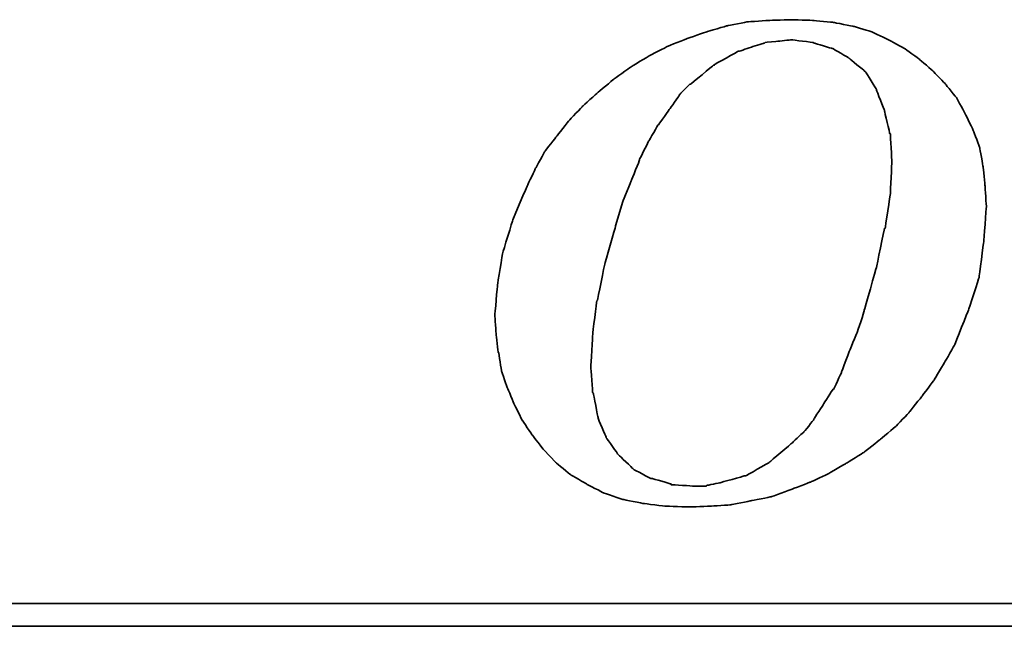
# Model space of a CAD drawing. Header units: millimetres. Extents: x -4 to 1317, y 21 to 605.
# Tile 35 of 52: x 99.876 to 101.131, y 59.707 to 60.48. Entities that reach past the tile are written whole.
import ezdxf

# ---------------------------------------------------------------- set-up
doc = ezdxf.new("R2010")
doc.units = ezdxf.units.MM
doc.layers.add('DIM', color=4, linetype='CONTINUOUS')
doc.layers.add('layer 1', color=7, linetype='CONTINUOUS')

# ---------------------------------------------------------------- blocks, each defined once
blk = doc.blocks.new('TBI MOTION logo(完整正式版)')
at = {"layer": 'layer 1', "color": 22, "lineweight": 35}
for points, knots in [([(-11.34375, -6.98375), (-11.34375, -6.98375), (-10.91375, -7.43875), (-10.91375, -7.43875), (-10.91375, -7.43875), (-10.91375, -7.43875), (-10.38625, -7.87125), (-10.38625, -7.87125), (-10.38625, -7.87125), (-10.38625, -7.87125), (-9.81125, -8.20375), (-9.81125, -8.20375), (-9.81125, -8.20375), (-9.81125, -8.20375), (-9.21125, -8.51875), (-9.21125, -8.51875), (-9.21125, -8.51875), (-9.21125, -8.51875), (-8.51625, -8.75875), (-8.51625, -8.75875), (-8.51625, -8.75875), (-8.51625, -8.75875), (-7.77125, -8.90375), (-7.77125, -8.90375), (-7.77125, -8.90375), (-7.77125, -8.90375), (-6.97875, -8.99875), (-6.97875, -8.99875), (-6.97875, -8.99875), (-6.97875, -8.99875), (-6.14125, -9.02375), (-6.14125, -9.02375), (-6.14125, -9.02375), (-6.14125, -9.02375), (-5.37125, -8.99875), (-5.37125, -8.99875), (-5.37125, -8.99875), (-5.37125, -8.99875), (-4.65375, -8.94875), (-4.65375, -8.94875), (-4.65375, -8.94875), (-4.65375, -8.94875), (-3.93375, -8.80625), (-3.93375, -8.80625), (-3.93375, -8.80625), (-3.93375, -8.80625), (-3.21375, -8.66375), (-3.21375, -8.66375), (-3.21375, -8.66375), (-3.21375, -8.66375), (-2.49375, -8.39875), (-2.49375, -8.39875), (-2.49375, -8.39875), (-2.49375, -8.39875), (-1.79875, -8.13375), (-1.79875, -8.13375), (-1.79875, -8.13375), (-1.79875, -8.13375), (-1.17375, -7.84375), (-1.17375, -7.84375), (-1.17375, -7.84375), (-1.17375, -7.84375), (-0.52375, -7.46375), (-0.52375, -7.46375), (-0.52375, -7.46375), (-0.52375, -7.46375), (0.10124, -7.07875), (0.10124, -7.07875), (0.10124, -7.07875), (0.10124, -7.07875), (0.67625, -6.62375), (0.67625, -6.62375), (0.67625, -6.62375), (0.67625, -6.62375), (1.24874, -6.14375), (1.24874, -6.14375), (1.24874, -6.14375), (1.24874, -6.14375), (1.72874, -5.64125), (1.72874, -5.64125), (1.72874, -5.64125), (1.72874, -5.64125), (2.18624, -5.06375), (2.18624, -5.06375), (2.18624, -5.06375), (2.18624, -5.06375), (2.61625, -4.48874), (2.61625, -4.48874), (2.61625, -4.48874), (2.61625, -4.48874), (3.00125, -3.83874), (3.00125, -3.83874), (3.00125, -3.83874), (3.00125, -3.83874), (3.36124, -3.21374), (3.36124, -3.21374), (3.36124, -3.21374), (3.36124, -3.21374), (3.84374, -1.99125), (3.84374, -1.99125), (3.84374, -1.99125), (3.84374, -1.99125), (4.22625, -0.81875), (4.22625, -0.81875), (4.22625, -0.81875), (4.22625, -0.81875), (4.39125, 0.45624), (4.39125, 0.45624), (4.39125, 0.45624), (4.39125, 0.45624), (4.48874, 1.70124), (4.48874, 1.70124), (4.48874, 1.70124), (4.48874, 1.70124), (4.43874, 2.44625), (4.43874, 2.44625), (4.43874, 2.44625), (4.43874, 2.44625), (4.36874, 3.14125), (4.36874, 3.14125), (4.36874, 3.14125), (4.36874, 3.14125), (4.25125, 3.81125), (4.25125, 3.81125), (4.25125, 3.81125), (4.25125, 3.81125), (4.03124, 4.41125), (4.03124, 4.41125), (4.03124, 4.41125), (4.03124, 4.41125), (3.74374, 5.01125), (3.74374, 5.01125), (3.74374, 5.01125), (3.74374, 5.01125), (3.43124, 5.58875), (3.43124, 5.58875), (3.43124, 5.58875), (3.43124, 5.58875), (3.02625, 6.09125), (3.02625, 6.09125), (3.02625, 6.09125), (3.02625, 6.09125), (2.59374, 6.54875), (2.59374, 6.54875), (2.59374, 6.54875), (2.59374, 6.54875), (2.09124, 6.98125), (2.09124, 6.98125), (2.09124, 6.98125), (2.09124, 6.98125), (1.56124, 7.36625), (1.56124, 7.36625), (1.56124, 7.36625), (1.56124, 7.36625), (0.98624, 7.67625), (0.98624, 7.67625), (0.98624, 7.67625), (0.98624, 7.67625), (0.38624, 7.96375), (0.38624, 7.96375), (0.38624, 7.96375), (0.38624, 7.96375), (-0.25875, 8.15625), (-0.25875, 8.15625), (-0.25875, 8.15625), (-0.25875, 8.15625), (-0.98125, 8.30125), (-0.98125, 8.30125), (-0.98125, 8.30125), (-0.98125, 8.30125), (-1.70124, 8.37125), (-1.70124, 8.37125), (-1.70124, 8.37125), (-1.70124, 8.37125), (-2.49375, 8.39624), (-2.49375, 8.39624), (-2.49375, 8.39624), (-2.49375, 8.39624), (-3.28625, 8.37125), (-3.28625, 8.37125), (-3.28625, 8.37125), (-3.28625, 8.37125), (-4.05125, 8.32125), (-4.05125, 8.32125), (-4.05125, 8.32125), (-4.05125, 8.32125), (-4.77375, 8.18125), (-4.77375, 8.18125), (-4.77375, 8.18125), (-4.77375, 8.18125), (-5.51625, 7.96375), (-5.51625, 7.96375), (-5.51625, 7.96375), (-5.51625, 7.96375), (-6.21125, 7.72625), (-6.21125, 7.72625), (-6.21125, 7.72625), (-6.21125, 7.72625), (-6.92875, 7.43625), (-6.92875, 7.43625), (-6.92875, 7.43625), (-6.92875, 7.43625), (-7.57875, 7.10125), (-7.57875, 7.10125), (-7.57875, 7.10125), (-7.57875, 7.10125), (-8.24875, 6.69125), (-8.24875, 6.69125), (-8.24875, 6.69125), (-8.24875, 6.69125), (-8.84875, 6.26125), (-8.84875, 6.26125), (-8.84875, 6.26125), (-8.84875, 6.26125), (-9.42625, 5.78125), (-9.42625, 5.78125), (-9.42625, 5.78125), (-9.42625, 5.78125), (-9.95375, 5.30125), (-9.95375, 5.30125), (-9.95375, 5.30125), (-9.95375, 5.30125), (-10.43375, 4.79624), (-10.43375, 4.79624), (-10.43375, 4.79624), (-10.43375, 4.79624), (-10.88875, 4.22125), (-10.88875, 4.22125), (-10.88875, 4.22125), (-10.88875, 4.22125), (-11.29875, 3.69375), (-11.29875, 3.69375), (-11.29875, 3.69375), (-11.29875, 3.69375), (-11.63375, 3.09125), (-11.63375, 3.09125), (-11.63375, 3.09125), (-11.63375, 3.09125), (-11.91875, 2.49625), (-11.91875, 2.49625), (-11.91875, 2.49625), (-11.91875, 2.49625), (-12.44875, 1.24625), (-12.44875, 1.24625), (-12.44875, 1.24625), (-12.44875, 1.24625), (-12.80875, 0.06874), (-12.80875, 0.06874), (-12.80875, 0.06874), (-12.80875, 0.06874), (-12.99875, -1.07875), (-12.99875, -1.07875), (-12.99875, -1.07875), (-12.99875, -1.07875), (-13.09375, -2.18375), (-13.09375, -2.18375), (-13.09375, -2.18375), (-13.09375, -2.18375), (-13.04875, -2.85375), (-13.04875, -2.85375), (-13.04875, -2.85375), (-13.04875, -2.85375), (-12.97375, -3.50375), (-12.97375, -3.50375), (-12.97375, -3.50375), (-12.97375, -3.50375), (-12.95375, -3.50375), (-12.95375, -3.50375), (-12.95375, -3.50375), (-12.95375, -3.50375), (-12.85375, -4.17375), (-12.85375, -4.17375), (-12.85375, -4.17375), (-12.85375, -4.17375), (-12.63875, -4.77624), (-12.63875, -4.77624), (-12.63875, -4.77624), (-12.63875, -4.77624), (-12.39875, -5.35125), (-12.39875, -5.35125), (-12.39875, -5.35125), (-12.39875, -5.35125), (-12.11375, -5.92875), (-12.11375, -5.92875), (-12.11375, -5.92875), (-12.11375, -5.92875), (-11.75375, -6.45375), (-11.75375, -6.45375), (-11.75375, -6.45375), (-11.75375, -6.45375), (-11.34375, -6.98375), (-11.34375, -6.98375)], [0, 0, 0, 0, 0.01369863, 0.01369863, 0.01369863, 0.01369864, 0.02739726, 0.02739726, 0.02739726, 0.02739727, 0.04109589, 0.04109589, 0.04109589, 0.0410959, 0.05479452, 0.05479452, 0.05479452, 0.05479453, 0.06849315, 0.06849315, 0.06849315, 0.06849316, 0.08219178, 0.08219178, 0.08219178, 0.08219179, 0.09589041, 0.09589041, 0.09589041, 0.09589042, 0.10958904, 0.10958904, 0.10958904, 0.10958905, 0.12328767, 0.12328767, 0.12328767, 0.12328768, 0.1369863, 0.1369863, 0.1369863, 0.13698631, 0.15068493, 0.15068493, 0.15068493, 0.15068494, 0.16438356, 0.16438356, 0.16438356, 0.16438357, 0.17808219, 0.17808219, 0.17808219, 0.1780822, 0.19178082, 0.19178082, 0.19178082, 0.19178083, 0.20547945, 0.20547945, 0.20547945, 0.20547946, 0.21917808, 0.21917808, 0.21917808, 0.21917809, 0.23287671, 0.23287671, 0.23287671, 0.23287672, 0.24657534, 0.24657534, 0.24657534, 0.24657535, 0.26027397, 0.26027397, 0.26027397, 0.26027398, 0.2739726, 0.2739726, 0.2739726, 0.27397261, 0.28767123, 0.28767123, 0.28767123, 0.28767124, 0.30136986, 0.30136986, 0.30136986, 0.30136987, 0.31506849, 0.31506849, 0.31506849, 0.3150685, 0.32876712, 0.32876712, 0.32876712, 0.32876713, 0.34246575, 0.34246575, 0.34246575, 0.34246576, 0.35616438, 0.35616438, 0.35616438, 0.35616439, 0.36986301, 0.36986301, 0.36986301, 0.36986302, 0.38356164, 0.38356164, 0.38356164, 0.38356165, 0.39726027, 0.39726027, 0.39726027, 0.39726028, 0.4109589, 0.4109589, 0.4109589, 0.41095891, 0.42465753, 0.42465753, 0.42465753, 0.42465754, 0.43835616, 0.43835616, 0.43835616, 0.43835617, 0.45205479, 0.45205479, 0.45205479, 0.4520548, 0.46575342, 0.46575342, 0.46575342, 0.46575343, 0.47945205, 0.47945205, 0.47945205, 0.47945206, 0.49315068, 0.49315068, 0.49315068, 0.49315069, 0.50684932, 0.50684932, 0.50684932, 0.50684933, 0.52054795, 0.52054795, 0.52054795, 0.52054796, 0.53424658, 0.53424658, 0.53424658, 0.53424659, 0.54794521, 0.54794521, 0.54794521, 0.54794522, 0.56164384, 0.56164384, 0.56164384, 0.56164385, 0.57534247, 0.57534247, 0.57534247, 0.57534248, 0.5890411, 0.5890411, 0.5890411, 0.58904111, 0.60273973, 0.60273973, 0.60273973, 0.60273974, 0.61643836, 0.61643836, 0.61643836, 0.61643837, 0.63013699, 0.63013699, 0.63013699, 0.630137, 0.64383562, 0.64383562, 0.64383562, 0.64383563, 0.65753425, 0.65753425, 0.65753425, 0.65753426, 0.67123288, 0.67123288, 0.67123288, 0.67123289, 0.68493151, 0.68493151, 0.68493151, 0.68493152, 0.69863014, 0.69863014, 0.69863014, 0.69863015, 0.71232877, 0.71232877, 0.71232877, 0.71232878, 0.7260274, 0.7260274, 0.7260274, 0.72602741, 0.73972603, 0.73972603, 0.73972603, 0.73972604, 0.75342466, 0.75342466, 0.75342466, 0.75342467, 0.76712329, 0.76712329, 0.76712329, 0.7671233, 0.78082192, 0.78082192, 0.78082192, 0.78082193, 0.79452055, 0.79452055, 0.79452055, 0.79452056, 0.80821918, 0.80821918, 0.80821918, 0.80821919, 0.82191781, 0.82191781, 0.82191781, 0.82191782, 0.83561644, 0.83561644, 0.83561644, 0.83561645, 0.84931507, 0.84931507, 0.84931507, 0.84931508, 0.8630137, 0.8630137, 0.8630137, 0.86301371, 0.87671233, 0.87671233, 0.87671233, 0.87671234, 0.89041096, 0.89041096, 0.89041096, 0.89041097, 0.90410959, 0.90410959, 0.90410959, 0.9041096, 0.91780822, 0.91780822, 0.91780822, 0.91780823, 0.93150685, 0.93150685, 0.93150685, 0.93150686, 0.94520548, 0.94520548, 0.94520548, 0.94520549, 0.95890411, 0.95890411, 0.95890411, 0.95890412, 0.97260274, 0.97260274, 0.97260274, 0.97260275, 0.98630137, 0.98630137, 0.98630137, 0.98630138, 1, 1, 1, 1]), ([(-8.77875, 1.03124), (-8.77875, 1.03124), (-8.51625, 1.89625), (-8.51625, 1.89625), (-8.51625, 1.89625), (-8.51625, 1.89625), (-8.20375, 2.66375), (-8.20375, 2.66375), (-8.20375, 2.66375), (-8.20375, 2.66375), (-7.91625, 3.38125), (-7.91625, 3.38125), (-7.91625, 3.38125), (-7.91625, 3.38125), (-7.91625, 3.40624), (-7.91625, 3.40624), (-7.91625, 3.40624), (-7.91625, 3.40624), (-7.57875, 4.07624), (-7.57875, 4.07624), (-7.57875, 4.07624), (-7.57875, 4.07624), (-7.24375, 4.65125), (-7.24375, 4.65125), (-7.24375, 4.65125), (-7.24375, 4.65125), (-7.21875, 4.65125), (-7.21875, 4.65125), (-7.21875, 4.65125), (-7.21875, 4.65125), (-7.21875, 4.67624), (-7.21875, 4.67624), (-7.21875, 4.67624), (-7.21875, 4.67624), (-6.83625, 5.20375), (-6.83625, 5.20375), (-6.83625, 5.20375), (-6.83625, 5.20375), (-6.49875, 5.68625), (-6.49875, 5.68625), (-6.49875, 5.68625), (-6.49875, 5.68625), (-6.49875, 5.70625), (-6.49875, 5.70625), (-6.49875, 5.70625), (-6.49875, 5.70625), (-6.11625, 6.09125), (-6.11625, 6.09125), (-6.11625, 6.09125), (-6.11625, 6.09125), (-6.09125, 6.09125), (-6.09125, 6.09125), (-6.09125, 6.09125), (-6.09125, 6.09125), (-5.27375, 6.76625), (-5.27375, 6.76625), (-5.27375, 6.76625), (-5.27375, 6.76625), (-5.24875, 6.76625), (-5.24875, 6.76625), (-5.24875, 6.76625), (-5.24875, 6.76625), (-5.24875, 6.78625), (-5.24875, 6.78625), (-5.24875, 6.78625), (-5.24875, 6.78625), (-4.38875, 7.26624), (-4.38875, 7.26624), (-4.38875, 7.26624), (-4.38875, 7.26624), (-4.36125, 7.26624), (-4.36125, 7.26624), (-4.36125, 7.26624), (-4.36125, 7.26624), (-3.93375, 7.41125), (-3.93375, 7.41125), (-3.93375, 7.41125), (-3.93375, 7.41125), (-3.47375, 7.55625), (-3.47375, 7.55625), (-3.47375, 7.55625), (-3.47375, 7.55625), (-3.45375, 7.55625), (-3.45375, 7.55625), (-3.45375, 7.55625), (-3.45375, 7.55625), (-3.42875, 7.58124), (-3.42875, 7.58124), (-3.42875, 7.58124), (-3.42875, 7.58124), (-2.97375, 7.62625), (-2.97375, 7.62625), (-2.97375, 7.62625), (-2.97375, 7.62625), (-2.49375, 7.67625), (-2.49375, 7.67625), (-2.49375, 7.67625), (-2.49375, 7.67625), (-2.46875, 7.67625), (-2.46875, 7.67625), (-2.46875, 7.67625), (-2.46875, 7.67625), (-1.70124, 7.58124), (-1.70124, 7.58124), (-1.70124, 7.58124), (-1.70124, 7.58124), (-1.67875, 7.55625), (-1.67875, 7.55625), (-1.67875, 7.55625), (-1.67875, 7.55625), (-1.65375, 7.55625), (-1.65375, 7.55625), (-1.65375, 7.55625), (-1.65375, 7.55625), (-1.03125, 7.36625), (-1.03125, 7.36625), (-1.03125, 7.36625), (-1.03125, 7.36625), (-1.00625, 7.36625), (-1.00625, 7.36625), (-1.00625, 7.36625), (-1.00625, 7.36625), (-0.43124, 7.02624), (-0.43124, 7.02624), (-0.43124, 7.02624), (-0.43124, 7.02624), (-0.40625, 7.00624), (-0.40625, 7.00624), (-0.40625, 7.00624), (-0.40625, 7.00624), (0.12124, 6.57124), (0.12124, 6.57124), (0.12124, 6.57124), (0.12124, 6.57124), (0.14624, 6.54875), (0.14624, 6.54875), (0.14624, 6.54875), (0.14624, 6.54875), (0.17124, 6.52375), (0.17124, 6.52375), (0.17124, 6.52375), (0.17124, 6.52375), (0.55625, 5.89875), (0.55625, 5.89875), (0.55625, 5.89875), (0.55625, 5.89875), (0.55625, 5.87625), (0.55625, 5.87625), (0.55625, 5.87625), (0.55625, 5.87625), (0.84124, 5.15625), (0.84124, 5.15625), (0.84124, 5.15625), (0.84124, 5.15625), (0.84124, 5.13125), (0.84124, 5.13125), (0.84124, 5.13125), (0.84124, 5.13125), (1.03624, 4.31875), (1.03624, 4.31875), (1.03624, 4.31875), (1.03624, 4.31875), (1.05624, 4.31875), (1.05624, 4.31875), (1.05624, 4.31875), (1.05624, 4.31875), (1.05624, 4.29125), (1.05624, 4.29125), (1.05624, 4.29125), (1.05624, 4.29125), (1.10625, 3.33125), (1.10625, 3.33125), (1.10625, 3.33125), (1.10625, 3.33125), (1.10625, 3.30875), (1.10625, 3.30875), (1.10625, 3.30875), (1.10625, 3.30875), (1.05624, 2.20624), (1.05624, 2.20624), (1.05624, 2.20624), (1.05624, 2.20624), (1.05624, 2.18124), (1.05624, 2.18124), (1.05624, 2.18124), (1.05624, 2.18124), (0.86624, 0.93624), (0.86624, 0.93624), (0.86624, 0.93624), (0.86624, 0.93624), (0.84124, 0.93624), (0.84124, 0.93624), (0.84124, 0.93624), (0.84124, 0.93624), (0.55625, -0.45874), (0.55625, -0.45874), (0.55625, -0.45874), (0.55625, -0.45874), (0.12124, -1.99125), (0.12124, -1.99125), (0.12124, -1.99125), (0.12124, -1.99125), (0.12124, -2.01874), (0.12124, -2.01874), (0.12124, -2.01874), (0.12124, -2.01874), (-0.13874, -2.78375), (-0.13874, -2.78375), (-0.13874, -2.78375), (-0.13874, -2.78375), (-0.43124, -3.50375), (-0.43124, -3.50375), (-0.43124, -3.50375), (-0.43124, -3.50375), (-0.69375, -4.19875), (-0.69375, -4.19875), (-0.69375, -4.19875), (-0.69375, -4.19875), (-0.69375, -4.22375), (-0.69375, -4.22375), (-0.69375, -4.22375), (-0.69375, -4.22375), (-0.98125, -4.82374), (-0.98125, -4.82374), (-0.98125, -4.82374), (-0.98125, -4.82374), (-1.00625, -4.82374), (-1.00625, -4.82374), (-1.00625, -4.82374), (-1.00625, -4.82374), (-1.33875, -5.35125), (-1.33875, -5.35125), (-1.33875, -5.35125), (-1.33875, -5.35125), (-1.67875, -5.87875), (-1.67875, -5.87875), (-1.67875, -5.87875), (-1.67875, -5.87875), (-1.67875, -5.90375), (-1.67875, -5.90375), (-1.67875, -5.90375), (-1.67875, -5.90375), (-2.05875, -6.35875), (-2.05875, -6.35875), (-2.05875, -6.35875), (-2.05875, -6.35875), (-2.08375, -6.38375), (-2.08375, -6.38375), (-2.08375, -6.38375), (-2.08375, -6.38375), (-2.46875, -6.74375), (-2.46875, -6.74375), (-2.46875, -6.74375), (-2.46875, -6.74375), (-3.25875, -7.41625), (-3.25875, -7.41625), (-3.25875, -7.41625), (-3.25875, -7.41625), (-3.28625, -7.43875), (-3.28625, -7.43875), (-3.28625, -7.43875), (-3.28625, -7.43875), (-4.12375, -7.91875), (-4.12375, -7.91875), (-4.12375, -7.91875), (-4.12375, -7.91875), (-4.14875, -7.91875), (-4.14875, -7.91875), (-4.14875, -7.91875), (-4.14875, -7.91875), (-4.17125, -7.91875), (-4.17125, -7.91875), (-4.17125, -7.91875), (-4.17125, -7.91875), (-5.03375, -8.15875), (-5.03375, -8.15875), (-5.03375, -8.15875), (-5.03375, -8.15875), (-5.51625, -8.25625), (-5.51625, -8.25625), (-5.51625, -8.25625), (-5.51625, -8.25625), (-5.54125, -8.27875), (-5.54125, -8.27875), (-5.54125, -8.27875), (-5.54125, -8.27875), (-5.56375, -8.27875), (-5.56375, -8.27875), (-5.56375, -8.27875), (-5.56375, -8.27875), (-5.99625, -8.27875), (-5.99625, -8.27875), (-5.99625, -8.27875), (-5.99625, -8.27875), (-6.76375, -8.23125), (-6.76375, -8.23125), (-6.76375, -8.23125), (-6.76375, -8.23125), (-6.78875, -8.23125), (-6.78875, -8.23125), (-6.78875, -8.23125), (-6.78875, -8.23125), (-6.78875, -8.20375), (-6.78875, -8.20375), (-6.78875, -8.20375), (-6.78875, -8.20375), (-7.45875, -8.01375), (-7.45875, -8.01375), (-7.45875, -8.01375), (-7.45875, -8.01375), (-7.48375, -8.01375), (-7.48375, -8.01375), (-7.48375, -8.01375), (-7.48375, -8.01375), (-7.50875, -8.01375), (-7.50875, -8.01375), (-7.50875, -8.01375), (-7.50875, -8.01375), (-8.13125, -7.67875), (-8.13125, -7.67875), (-8.13125, -7.67875), (-8.13125, -7.67875), (-8.15625, -7.65375), (-8.15625, -7.65375), (-8.15625, -7.65375), (-8.15625, -7.65375), (-8.65875, -7.17375), (-8.65875, -7.17375), (-8.65875, -7.17375), (-8.65875, -7.17375), (-8.68375, -7.14875), (-8.68375, -7.14875), (-8.68375, -7.14875), (-8.68375, -7.14875), (-9.08875, -6.57375), (-9.08875, -6.57375), (-9.08875, -6.57375), (-9.08875, -6.57375), (-9.11375, -6.54875), (-9.11375, -6.54875), (-9.11375, -6.54875), (-9.11375, -6.54875), (-9.11375, -6.52875), (-9.11375, -6.52875), (-9.11375, -6.52875), (-9.11375, -6.52875), (-9.40375, -5.85375), (-9.40375, -5.85375), (-9.40375, -5.85375), (-9.40375, -5.85375), (-9.40375, -5.82875), (-9.40375, -5.82875), (-9.40375, -5.82875), (-9.40375, -5.82875), (-9.56875, -4.96875), (-9.56875, -4.96875), (-9.56875, -4.96875), (-9.56875, -4.96875), (-9.59375, -4.94375), (-9.59375, -4.94375), (-9.59375, -4.94375), (-9.59375, -4.94375), (-9.66375, -4.03375), (-9.66375, -4.03375), (-9.66375, -4.03375), (-9.66375, -4.03375), (-9.66375, -4.00875), (-9.66375, -4.00875), (-9.66375, -4.00875), (-9.66375, -4.00875), (-9.59375, -2.85375), (-9.59375, -2.85375), (-9.59375, -2.85375), (-9.59375, -2.85375), (-9.45125, -1.65875), (-9.45125, -1.65875), (-9.45125, -1.65875), (-9.45125, -1.65875), (-9.42625, -1.63375), (-9.42625, -1.63375), (-9.42625, -1.63375), (-9.42625, -1.63375), (-9.16125, -0.33875), (-9.16125, -0.33875), (-9.16125, -0.33875), (-9.16125, -0.33875), (-8.77875, 1.00624), (-8.77875, 1.00624), (-8.77875, 1.00624), (-8.77875, 1.00624), (-8.77875, 1.03124), (-8.77875, 1.03124)], [0, 0, 0, 0, 0.01020408, 0.01020408, 0.01020408, 0.01020409, 0.02040816, 0.02040816, 0.02040816, 0.02040817, 0.03061224, 0.03061224, 0.03061224, 0.03061225, 0.04081633, 0.04081633, 0.04081633, 0.04081634, 0.05102041, 0.05102041, 0.05102041, 0.05102042, 0.06122449, 0.06122449, 0.06122449, 0.0612245, 0.07142857, 0.07142857, 0.07142857, 0.07142858, 0.08163265, 0.08163265, 0.08163265, 0.08163266, 0.09183673, 0.09183673, 0.09183673, 0.09183674, 0.10204082, 0.10204082, 0.10204082, 0.10204083, 0.1122449, 0.1122449, 0.1122449, 0.11224491, 0.12244898, 0.12244898, 0.12244898, 0.12244899, 0.13265306, 0.13265306, 0.13265306, 0.13265307, 0.14285714, 0.14285714, 0.14285714, 0.14285715, 0.15306122, 0.15306122, 0.15306122, 0.15306123, 0.16326531, 0.16326531, 0.16326531, 0.16326532, 0.17346939, 0.17346939, 0.17346939, 0.1734694, 0.18367347, 0.18367347, 0.18367347, 0.18367348, 0.19387755, 0.19387755, 0.19387755, 0.19387756, 0.20408163, 0.20408163, 0.20408163, 0.20408164, 0.21428571, 0.21428571, 0.21428571, 0.21428572, 0.2244898, 0.2244898, 0.2244898, 0.22448981, 0.23469388, 0.23469388, 0.23469388, 0.23469389, 0.24489796, 0.24489796, 0.24489796, 0.24489797, 0.25510204, 0.25510204, 0.25510204, 0.25510205, 0.26530612, 0.26530612, 0.26530612, 0.26530613, 0.2755102, 0.2755102, 0.2755102, 0.27551021, 0.28571429, 0.28571429, 0.28571429, 0.2857143, 0.29591837, 0.29591837, 0.29591837, 0.29591838, 0.30612245, 0.30612245, 0.30612245, 0.30612246, 0.31632653, 0.31632653, 0.31632653, 0.31632654, 0.32653061, 0.32653061, 0.32653061, 0.32653062, 0.33673469, 0.33673469, 0.33673469, 0.3367347, 0.34693878, 0.34693878, 0.34693878, 0.34693879, 0.35714286, 0.35714286, 0.35714286, 0.35714287, 0.36734694, 0.36734694, 0.36734694, 0.36734695, 0.37755102, 0.37755102, 0.37755102, 0.37755103, 0.3877551, 0.3877551, 0.3877551, 0.38775511, 0.39795918, 0.39795918, 0.39795918, 0.39795919, 0.40816327, 0.40816327, 0.40816327, 0.40816328, 0.41836735, 0.41836735, 0.41836735, 0.41836736, 0.42857143, 0.42857143, 0.42857143, 0.42857144, 0.43877551, 0.43877551, 0.43877551, 0.43877552, 0.44897959, 0.44897959, 0.44897959, 0.4489796, 0.45918367, 0.45918367, 0.45918367, 0.45918368, 0.46938776, 0.46938776, 0.46938776, 0.46938777, 0.47959184, 0.47959184, 0.47959184, 0.47959185, 0.48979592, 0.48979592, 0.48979592, 0.48979593, 0.5, 0.5, 0.5, 0.50000001, 0.51020408, 0.51020408, 0.51020408, 0.51020409, 0.52040816, 0.52040816, 0.52040816, 0.52040817, 0.53061224, 0.53061224, 0.53061224, 0.53061225, 0.54081633, 0.54081633, 0.54081633, 0.54081634, 0.55102041, 0.55102041, 0.55102041, 0.55102042, 0.56122449, 0.56122449, 0.56122449, 0.5612245, 0.57142857, 0.57142857, 0.57142857, 0.57142858, 0.58163265, 0.58163265, 0.58163265, 0.58163266, 0.59183673, 0.59183673, 0.59183673, 0.59183674, 0.60204082, 0.60204082, 0.60204082, 0.60204083, 0.6122449, 0.6122449, 0.6122449, 0.61224491, 0.62244898, 0.62244898, 0.62244898, 0.62244899, 0.63265306, 0.63265306, 0.63265306, 0.63265307, 0.64285714, 0.64285714, 0.64285714, 0.64285715, 0.65306122, 0.65306122, 0.65306122, 0.65306123, 0.66326531, 0.66326531, 0.66326531, 0.66326532, 0.67346939, 0.67346939, 0.67346939, 0.6734694, 0.68367347, 0.68367347, 0.68367347, 0.68367348, 0.69387755, 0.69387755, 0.69387755, 0.69387756, 0.70408163, 0.70408163, 0.70408163, 0.70408164, 0.71428571, 0.71428571, 0.71428571, 0.71428572, 0.7244898, 0.7244898, 0.7244898, 0.72448981, 0.73469388, 0.73469388, 0.73469388, 0.73469389, 0.74489796, 0.74489796, 0.74489796, 0.74489797, 0.75510204, 0.75510204, 0.75510204, 0.75510205, 0.76530612, 0.76530612, 0.76530612, 0.76530613, 0.7755102, 0.7755102, 0.7755102, 0.77551021, 0.78571429, 0.78571429, 0.78571429, 0.7857143, 0.79591837, 0.79591837, 0.79591837, 0.79591838, 0.80612245, 0.80612245, 0.80612245, 0.80612246, 0.81632653, 0.81632653, 0.81632653, 0.81632654, 0.82653061, 0.82653061, 0.82653061, 0.82653062, 0.83673469, 0.83673469, 0.83673469, 0.8367347, 0.84693878, 0.84693878, 0.84693878, 0.84693879, 0.85714286, 0.85714286, 0.85714286, 0.85714287, 0.86734694, 0.86734694, 0.86734694, 0.86734695, 0.87755102, 0.87755102, 0.87755102, 0.87755103, 0.8877551, 0.8877551, 0.8877551, 0.88775511, 0.89795918, 0.89795918, 0.89795918, 0.89795919, 0.90816327, 0.90816327, 0.90816327, 0.90816328, 0.91836735, 0.91836735, 0.91836735, 0.91836736, 0.92857143, 0.92857143, 0.92857143, 0.92857144, 0.93877551, 0.93877551, 0.93877551, 0.93877552, 0.94897959, 0.94897959, 0.94897959, 0.9489796, 0.95918367, 0.95918367, 0.95918367, 0.95918368, 0.96938776, 0.96938776, 0.96938776, 0.96938777, 0.97959184, 0.97959184, 0.97959184, 0.97959185, 0.98979592, 0.98979592, 0.98979592, 0.98979593, 1, 1, 1, 1]), ([(75.90875, -9.47875), (75.90875, -9.47875), (75.90875, -12.28625), (75.90875, -12.28625), (75.90875, -12.28625), (75.90875, -12.28625), (75.90875, -12.47875), (75.90875, -12.47875), (75.90875, -12.47875), (75.90875, -12.47875), (75.71625, -12.47875), (75.71625, -12.47875), (75.71625, -12.47875), (75.71625, -12.47875), (-88.32875, -12.47875), (-88.32875, -12.47875), (-88.32875, -12.47875), (-88.32875, -12.47875), (-88.32875, -13.29375), (-88.32875, -13.29375), (-88.32875, -13.29375), (-88.32875, -13.29375), (82.89125, -13.29375), (82.89125, -13.29375), (82.89125, -13.29375), (82.89125, -13.29375), (75.90875, -9.47875), (75.90875, -9.47875)], [0, 0, 0, 0, 0.14285714, 0.14285714, 0.14285714, 0.14285715, 0.28571429, 0.28571429, 0.28571429, 0.2857143, 0.42857143, 0.42857143, 0.42857143, 0.42857144, 0.57142857, 0.57142857, 0.57142857, 0.57142858, 0.71428571, 0.71428571, 0.71428571, 0.71428572, 0.85714286, 0.85714286, 0.85714286, 0.85714287, 1, 1, 1, 1])]:
    blk.add_open_spline(points, degree=3, knots=knots, dxfattribs=at)

msp = doc.modelspace()

# ---------------------------------------------------------------- block references
at = {"layer": 'DIM', "color": 7, "xscale": 0.0356399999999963, "yscale": 0.0356399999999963, "zscale": 0.0356399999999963}
msp.add_blockref('TBI MOTION logo(完整正式版)', (100.9487, 60.1808), dxfattribs=at)

doc.saveas('drawing.dxf')
